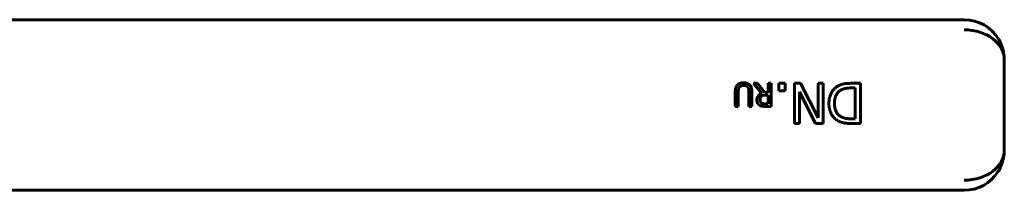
# Model space of a CAD drawing. Header units: millimetres. Extents: x 0 to 431, y 0 to 297.
# Tile 5 of 7: x 166.87 to 215.94, y 79.51 to 88.01. Entities that reach past the tile are written whole.
import ezdxf

# ---------------------------------------------------------------- set-up
doc = ezdxf.new("R2010")
doc.units = ezdxf.units.MM
doc.linetypes.add('K5LT_BASIC', pattern=[0])
doc.layers.add('Системный слой (1)', color=7, linetype='Continuous', true_color=0x6c6c6c)

msp = doc.modelspace()

# ---------------------------------------------------------------- linework, layer by layer
at = {"layer": 'Системный слой (1)', "color": 143, "linetype": 'K5LT_BASIC', "lineweight": 60, "true_color": 0x33acca}
for p, q in [((213.9444, 88.0141), (148.4553, 88.0141)), ((215.9444, 81.5141), (215.9444, 86.0141)), ((202.5324, 83.6944), (202.5324, 84.412)), ((202.6853, 84.4157), (202.6853, 83.6944)), ((203.2118, 83.6944), (203.2118, 84.412)), ((203.3647, 84.412), (203.3647, 83.6944)), ((203.8511, 84.344), (203.442, 84.8444)), ((203.442, 84.8444), (203.6405, 84.8444)), ((203.6405, 84.8444), (204.004, 84.3868)), ((204.1792, 84.3868), (204.1792, 84.8444)), ((204.1792, 84.8444), (204.332, 84.8444)), ((204.332, 84.8444), (204.332, 83.6944)), ((204.7062, 84.8444), (205.0271, 84.8444)), ((204.7062, 84.4619), (204.7062, 84.8444)), ((205.0271, 84.4619), (204.7062, 84.4619)), ((205.0271, 84.8444), (205.0271, 84.4619)), ((205.4841, 82.8444), (205.4841, 84.8444)), ((205.4841, 84.8444), (205.7824, 84.8444)), ((205.7321, 84.4279), (205.7321, 82.8444)), ((206.5376, 82.8444), (205.7321, 84.4279)), ((205.7824, 84.8444), (206.6673, 83.1199)), ((206.6673, 84.8444), (206.9153, 84.8444)), ((206.6673, 83.1199), (206.6673, 84.8444)), ((206.9153, 84.8444), (206.9153, 82.8444)), ((208.5149, 84.6143), (208.3123, 84.6143)), ((208.3204, 84.8444), (208.7807, 84.8444)), ((208.5149, 83.0746), (208.5149, 84.6143)), ((208.7807, 84.8444), (208.7807, 82.8444)), ((204.004, 84.3868), (204.1792, 84.3868)), ((204.1792, 84.2592), (204.045, 84.2592)), ((204.1792, 83.8268), (204.1792, 84.2592)), ((202.6853, 83.6944), (202.5324, 83.6944)), ((203.3647, 83.6944), (203.2118, 83.6944)), ((204.0273, 83.8268), (204.1792, 83.8268)), ((204.332, 83.6944), (204.0356, 83.6944)), ((208.3123, 83.0746), (208.5149, 83.0746)), ((205.7321, 82.8444), (205.4841, 82.8444)), ((206.9153, 82.8444), (206.5376, 82.8444)), ((208.7807, 82.8444), (208.3253, 82.8444)), ((148.4553, 79.5141), (213.9444, 79.5141))]:
    msp.add_line(p, q, dxfattribs=at)
for centre, start, end in [((213.9444, 86.0141), 30.61987, 90), ((213.9444, 81.5141), 270, 327.20205)]:
    msp.add_arc(centre, 2, start, end, dxfattribs=at)
for centre, major_axis, start_param, end_param in [((213.9444, 86.0141), (-2, 0), 3.1415927, 4.712389), ((213.9444, 81.5141), (2, 0), 4.712389, 6.2831853)]:
    msp.add_ellipse(centre, major_axis=major_axis, ratio=0.75, start_param=start_param, end_param=end_param, dxfattribs=at)
for points, knots in [([(215.6247, 87.0972), (215.6373, 87.0776), (215.6495, 87.0578), (215.6875, 86.9938), (215.7117, 86.9492), (215.7693, 86.8328), (215.8, 86.7603), (215.8287, 86.6803), (215.831, 86.6736), (215.8379, 86.6539), (215.8422, 86.6409), (215.8478, 86.6238), (215.8491, 86.6195), (215.8518, 86.6111), (215.8531, 86.6069), (215.8557, 86.5985), (215.857, 86.5944), (215.8607, 86.5821), (215.8631, 86.5739), (215.8703, 86.5493), (215.8748, 86.5329), (215.8877, 86.4837), (215.8954, 86.451), (215.9159, 86.3526), (215.9263, 86.287), (215.9407, 86.1522), (215.9444, 86.083), (215.9444, 86.0141)], [0.2656492, 0.2656492, 0.2656492, 0.2656492, 1.5938952, 1.5938952, 4.5160364, 4.5160364, 9.1160364, 9.1160364, 9.5401816, 9.5401816, 10.3501979, 10.3501979, 10.6139698, 10.6139698, 10.8777416, 10.8777416, 11.1333981, 11.1333981, 11.6447112, 11.6447112, 12.6632795, 12.6632795, 14.6923008, 14.6923008, 18.7341123, 18.7341123, 23, 23, 23, 23]), ([(215.6646, 87.0323), (215.6772, 87.0109), (215.6894, 86.9893), (215.7246, 86.9241), (215.7463, 86.8801), (215.7709, 86.8253), (215.7754, 86.8151), (215.7841, 86.7951), (215.7882, 86.7852), (215.7959, 86.7664), (215.7995, 86.7575), (215.8063, 86.7403), (215.8095, 86.7322), (215.8154, 86.7166), (215.8182, 86.7091), (215.8234, 86.6949), (215.8259, 86.6881), (215.8305, 86.6751), (215.8326, 86.6689), (215.8367, 86.6571), (215.8386, 86.6515), (215.8422, 86.6408), (215.8439, 86.6356), (215.8472, 86.6254), (215.8489, 86.6203), (215.8518, 86.611), (215.8531, 86.6069), (215.8557, 86.5986), (215.857, 86.5945), (215.8607, 86.582), (215.8632, 86.5737), (215.8704, 86.5488), (215.8749, 86.5322), (215.888, 86.4824), (215.8958, 86.4492), (215.9165, 86.3496), (215.9268, 86.2832), (215.9408, 86.149), (215.9444, 86.0814), (215.9444, 86.0141)], [0.3033965, 0.3033965, 0.3033965, 0.3033965, 1.820379, 1.820379, 4.8543439, 4.8543439, 5.5497188, 5.5497188, 6.2150812, 6.2150812, 6.819956, 6.819956, 7.3698423, 7.3698423, 7.8697389, 7.8697389, 8.3241904, 8.3241904, 8.7373281, 8.7373281, 9.1129078, 9.1129078, 9.4543439, 9.4543439, 9.79578, 9.79578, 10.0685859, 10.0685859, 10.3457225, 10.3457225, 10.895665, 10.895665, 11.9955501, 11.9955501, 14.1866588, 14.1866588, 18.5515536, 18.5515536, 23, 23, 23, 23]), ([(215.6249, 80.4312), (215.6375, 80.4508), (215.6497, 80.4707), (215.6877, 80.5348), (215.7119, 80.5795), (215.7695, 80.696), (215.8002, 80.7685), (215.8288, 80.8482), (215.831, 80.8547), (215.8378, 80.8742), (215.8422, 80.8872), (215.8478, 80.9045), (215.8491, 80.9087), (215.8518, 80.9172), (215.8531, 80.9214), (215.8557, 80.9297), (215.857, 80.9338), (215.8607, 80.9462), (215.8631, 80.9544), (215.8703, 80.979), (215.8748, 80.9954), (215.8877, 81.0445), (215.8954, 81.0773), (215.9159, 81.1756), (215.9263, 81.2412), (215.9407, 81.3761), (215.9444, 81.4453), (215.9444, 81.5141)], [0.2661988, 0.2661988, 0.2661988, 0.2661988, 1.597193, 1.597193, 4.5253801, 4.5253801, 9.1253801, 9.1253801, 9.5321583, 9.5321583, 10.3483639, 10.3483639, 10.6121749, 10.6121749, 10.8759858, 10.8759858, 11.1316802, 11.1316802, 11.643069, 11.643069, 12.6617882, 12.6617882, 14.6911101, 14.6911101, 18.7335204, 18.7335204, 23, 23, 23, 23])]:
    msp.add_open_spline(points, degree=3, knots=knots, dxfattribs=at)
for points in [[(202.5324, 84.412), (202.5324, 84.5322), (202.5809, 84.7037), (202.6424, 84.7624)], [(202.6424, 84.7624), (202.6974, 84.8165), (202.8428, 84.8687), (202.949, 84.8687)], [(202.7347, 84.6441), (202.7058, 84.6003), (202.6853, 84.4931), (202.6853, 84.4157)], [(202.949, 84.7382), (202.8773, 84.7382), (202.7654, 84.6907), (202.7347, 84.6441)], [(202.949, 84.8687), (203.0506, 84.8687), (203.2016, 84.8155), (203.2547, 84.7624)], [(203.1624, 84.6441), (203.1317, 84.6907), (203.0254, 84.7382), (202.949, 84.7382)], [(203.2118, 84.412), (203.2118, 84.4922), (203.1913, 84.6003), (203.1624, 84.6441)], [(203.2547, 84.7624), (203.3153, 84.7028), (203.3647, 84.535), (203.3647, 84.412)], [(207.2038, 83.846), (207.2038, 84.1199), (207.4258, 84.5608), (207.6122, 84.684)], [(207.7597, 84.4814), (207.6203, 84.3874), (207.4809, 84.0762), (207.4809, 83.8428)], [(207.6122, 84.684), (207.7645, 84.7796), (208.0773, 84.8444), (208.3204, 84.8444)], [(208.3123, 84.6143), (208.1357, 84.6143), (207.8683, 84.5576), (207.7597, 84.4814)], [(203.6125, 84.0066), (203.6125, 84.1324), (203.7411, 84.303), (203.8511, 84.344)], [(203.743, 83.755), (203.6824, 83.7941), (203.6125, 83.9162), (203.6125, 84.0066)], [(203.8371, 84.1995), (203.8036, 84.1678), (203.7719, 84.0784), (203.7719, 84.0187)], [(203.7719, 84.0187), (203.7719, 83.9684), (203.8073, 83.8911), (203.8446, 83.8659)], [(204.045, 84.2592), (203.9788, 84.2592), (203.8735, 84.2359), (203.8371, 84.1995)], [(204.0356, 83.6944), (203.9369, 83.6944), (203.8036, 83.7159), (203.743, 83.755)], [(203.8446, 83.8659), (203.8772, 83.8445), (203.9639, 83.8268), (204.0273, 83.8268)], [(207.6089, 83.0033), (207.4161, 83.1313), (207.2038, 83.5543), (207.2038, 83.846)], [(207.4809, 83.8428), (207.4809, 83.6127), (207.6332, 83.2869), (207.784, 83.1945)], [(208.3253, 82.8444), (208.0433, 82.8444), (207.7224, 82.9287), (207.6089, 83.0033)], [(207.784, 83.1945), (207.8909, 83.1313), (208.1324, 83.0746), (208.3123, 83.0746)]]:
    msp.add_open_spline(points, degree=2, dxfattribs=at)

doc.saveas('drawing.dxf')
